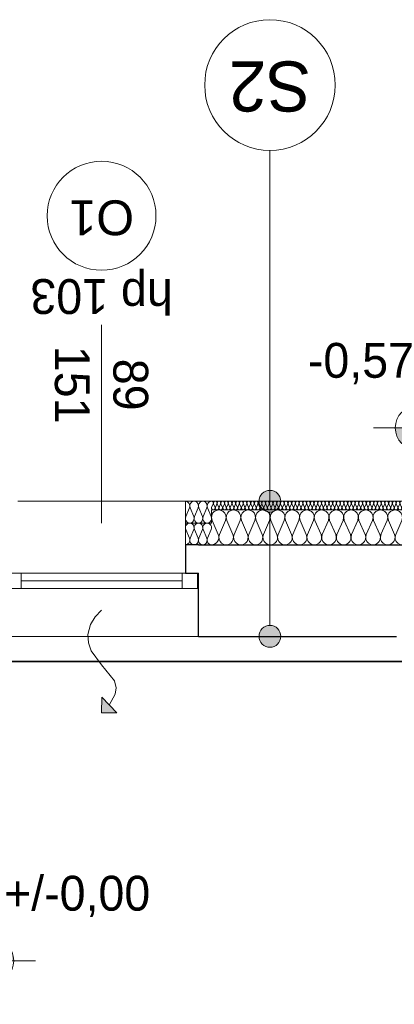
# Model space of a CAD drawing. Extents: x -438200 to -357500, y 15000 to 163871.
# Tile 29 of 148: x -421866 to -420145, y 34984 to 39502. Entities that reach past the tile are written whole.
import ezdxf
from ezdxf.lldxf.tags import DXFTag

# ---------------------------------------------------------------- set-up
doc = ezdxf.new("R2010")
doc.units = 0
doc.header["$MEASUREMENT"] = 0
for name, color, linetype in [('#podkład', 252, 'Continuous'), ('A-Okna', 252, 'Continuous'), ('Arch ocieplenie', 252, 'Continuous'), ('Arch opisy', 252, 'Continuous'), ('Inwent Izolacje', 252, 'Continuous'), ('INWENT RZĘDNE', 252, 'Continuous')]:
    doc.layers.add(name, color=color, linetype=linetype)
for name, color, linetype, lineweight in [('A-Okna_Nr_Pióra__9', 252, 'Continuous', 13), ('Arch ocieplenie_Nr_Pióra__9', 252, 'Continuous', 13), ('Arch opisy okien_Nr_Pióra__9', 252, 'Continuous', 13), ('Arch opisy_Nr_Pióra__1', 252, 'Continuous', 25), ('Arch opisy_Nr_Pióra__21', 252, 'Continuous', 9), ('Arch opisy_Nr_Pióra__9', 252, 'Continuous', 13), ('Arch wykończenie_Nr_Pióra__3', 252, 'Continuous', 18), ('Inwent Izolacje_Nr_Pióra__2', 252, 'Continuous', 13), ('INWENT RZĘDNE_Nr_Pióra__21', 252, 'Continuous', 9), ('INWENT. OKNA_Nr_Pióra__21', 252, 'Continuous', 9), ('INWENT. OKNA_Nr_Pióra__5', 252, 'Continuous', 13), ('INWENT.ŚCIANY_Nr_Pióra__1', 252, 'Continuous', 25), ('INWENT.ŚCIANY_Nr_Pióra__2', 252, 'Continuous', 13), ('INWENT.ŚCIANY_Nr_Pióra__21', 252, 'Continuous', 9)]:
    doc.layers.add(name, color=color, linetype=linetype, lineweight=lineweight)
doc.layers.add('IS_Ciepła_woda', color=1, linetype='DASHDOT', true_color=0xff0000)
doc.styles.add('GENERATED_STYLE_10', font='arial.ttf')
doc.styles.add('GENERATED_STYLE_2', font='txt')
doc.styles.add('GENERATED_STYLE_5', font='txt')
tags = doc.linetypes.add('DASHDOT', pattern=[20, 10, -5, 0, -5]).pattern_tags.tags
tags[10:11] = [DXFTag(74, 4), DXFTag(75, 0), DXFTag(340, '0'), DXFTag(46, 0.0), DXFTag(50, 0.0), DXFTag(44, 0.0), DXFTag(45, 0.0)]
tags[8:9] = [DXFTag(74, 4), DXFTag(75, 0), DXFTag(340, '0'), DXFTag(46, 0.0), DXFTag(50, 0.0), DXFTag(44, 0.0), DXFTag(45, 0.0)]
tags[6:7] = [DXFTag(74, 4), DXFTag(75, 0), DXFTag(340, '0'), DXFTag(46, 0.0), DXFTag(50, 0.0), DXFTag(44, 0.0), DXFTag(45, 0.0)]
tags[4:5] = [DXFTag(74, 4), DXFTag(75, 0), DXFTag(340, '0'), DXFTag(46, 0.0), DXFTag(50, 0.0), DXFTag(44, 0.0), DXFTag(45, 0.0)]

# ---------------------------------------------------------------- blocks, each defined once
blk = doc.blocks.new('Izolacja cieplna 14_21', base_point=(-419904.9, 37292.6))
at = {"layer": 'Arch ocieplenie_Nr_Pióra__9', "linetype": 'Continuous'}
for p, q in [((-420977.1, 37280.7), (-420984.2, 37264.5)), ((-420968.5, 37264.5), (-420975.7, 37280.7)), ((-420960, 37280.7), (-420967.1, 37264.5)), ((-420951.4, 37264.5), (-420958.5, 37280.7)), ((-420942.8, 37280.7), (-420949.9, 37264.5)), ((-420934.2, 37264.5), (-420941.4, 37280.7)), ((-420925.7, 37280.7), (-420932.8, 37264.5)), ((-420917.1, 37264.5), (-420924.2, 37280.7)), ((-420908.5, 37280.7), (-420915.7, 37264.5)), ((-420900, 37264.5), (-420907.1, 37280.7)), ((-420891.4, 37280.7), (-420898.5, 37264.5)), ((-420882.8, 37264.5), (-420889.9, 37280.7)), ((-420874.2, 37280.7), (-420881.4, 37264.5)), ((-420865.7, 37264.5), (-420872.8, 37280.7)), ((-420857.1, 37280.7), (-420864.2, 37264.5)), ((-420848.5, 37264.5), (-420855.7, 37280.7)), ((-420840, 37280.7), (-420847.1, 37264.5)), ((-420831.4, 37264.5), (-420838.5, 37280.7)), ((-420822.8, 37280.7), (-420829.9, 37264.5)), ((-420814.2, 37264.5), (-420821.4, 37280.7)), ((-420805.7, 37280.7), (-420812.8, 37264.5)), ((-420797.1, 37264.5), (-420804.2, 37280.7)), ((-420788.5, 37280.7), (-420795.7, 37264.5)), ((-420780, 37264.5), (-420787.1, 37280.7)), ((-420771.4, 37280.7), (-420778.5, 37264.5)), ((-420762.8, 37264.5), (-420769.9, 37280.7)), ((-420754.2, 37280.7), (-420761.4, 37264.5)), ((-420745.7, 37264.5), (-420752.8, 37280.7)), ((-420737.1, 37280.7), (-420744.2, 37264.5)), ((-420728.5, 37264.5), (-420735.7, 37280.7)), ((-420720, 37280.7), (-420727.1, 37264.5)), ((-420711.4, 37264.5), (-420718.5, 37280.7)), ((-420702.8, 37280.7), (-420709.9, 37264.5)), ((-420694.2, 37264.5), (-420701.4, 37280.7)), ((-420685.7, 37280.7), (-420692.8, 37264.5)), ((-420677.1, 37264.5), (-420684.2, 37280.7)), ((-420668.5, 37280.7), (-420675.7, 37264.5)), ((-420660, 37264.5), (-420667.1, 37280.7)), ((-420651.4, 37280.7), (-420658.5, 37264.5)), ((-420642.8, 37264.5), (-420649.9, 37280.7)), ((-420634.2, 37280.7), (-420641.4, 37264.5)), ((-420625.7, 37264.5), (-420632.8, 37280.7)), ((-420617.1, 37280.7), (-420624.2, 37264.5)), ((-420608.5, 37264.5), (-420615.7, 37280.7)), ((-420600, 37280.7), (-420607.1, 37264.5)), ((-420591.4, 37264.5), (-420598.5, 37280.7)), ((-420582.8, 37280.7), (-420589.9, 37264.5)), ((-420574.2, 37264.5), (-420581.4, 37280.7)), ((-420565.7, 37280.7), (-420572.8, 37264.5)), ((-420557.1, 37264.5), (-420564.2, 37280.7)), ((-420548.5, 37280.7), (-420555.7, 37264.5)), ((-420540, 37264.5), (-420547.1, 37280.7)), ((-420531.4, 37280.7), (-420538.5, 37264.5)), ((-420522.8, 37264.5), (-420529.9, 37280.7)), ((-420514.2, 37280.7), (-420521.4, 37264.5)), ((-420505.7, 37264.5), (-420512.8, 37280.7)), ((-420497.1, 37280.7), (-420504.2, 37264.5)), ((-420488.5, 37264.5), (-420495.7, 37280.7)), ((-420480, 37280.7), (-420487.1, 37264.5)), ((-420471.4, 37264.5), (-420478.5, 37280.7)), ((-420462.8, 37280.7), (-420469.9, 37264.5)), ((-420454.2, 37264.5), (-420461.4, 37280.7)), ((-420445.7, 37280.7), (-420452.8, 37264.5)), ((-420437.1, 37264.5), (-420444.2, 37280.7)), ((-420428.5, 37280.7), (-420435.7, 37264.5)), ((-420420, 37264.5), (-420427.1, 37280.7)), ((-420411.4, 37280.7), (-420418.5, 37264.5)), ((-420402.8, 37264.5), (-420409.9, 37280.7)), ((-420394.2, 37280.7), (-420401.4, 37264.5)), ((-420385.7, 37264.5), (-420392.8, 37280.7)), ((-420377.1, 37280.7), (-420384.2, 37264.5)), ((-420368.5, 37264.5), (-420375.7, 37280.7)), ((-420360, 37280.7), (-420367.1, 37264.5)), ((-420351.4, 37264.5), (-420358.5, 37280.7)), ((-420342.8, 37280.7), (-420349.9, 37264.5)), ((-420334.2, 37264.5), (-420341.4, 37280.7)), ((-420325.7, 37280.7), (-420332.8, 37264.5)), ((-420317.1, 37264.5), (-420324.2, 37280.7)), ((-420308.5, 37280.7), (-420315.7, 37264.5)), ((-420300, 37264.5), (-420307.1, 37280.7)), ((-420291.4, 37280.7), (-420298.5, 37264.5)), ((-420282.8, 37264.5), (-420289.9, 37280.7)), ((-420274.2, 37280.7), (-420281.4, 37264.5)), ((-420265.7, 37264.5), (-420272.8, 37280.7)), ((-420257.1, 37280.7), (-420264.2, 37264.5)), ((-420248.5, 37264.5), (-420255.7, 37280.7)), ((-420240, 37280.7), (-420247.1, 37264.5)), ((-420231.4, 37264.5), (-420238.5, 37280.7)), ((-420222.8, 37280.7), (-420229.9, 37264.5)), ((-420214.2, 37264.5), (-420221.4, 37280.7)), ((-420205.7, 37280.7), (-420212.8, 37264.5)), ((-420197.1, 37264.5), (-420204.2, 37280.7)), ((-420188.5, 37280.7), (-420195.7, 37264.5)), ((-420180, 37264.5), (-420187.1, 37280.7)), ((-420171.4, 37280.7), (-420178.5, 37264.5)), ((-420162.8, 37264.5), (-420169.9, 37280.7)), ((-420154.2, 37280.7), (-420161.4, 37264.5)), ((-420145.7, 37264.5), (-420152.8, 37280.7)), ((-420137.1, 37280.7), (-420144.2, 37264.5)), ((-420128.5, 37264.5), (-420135.7, 37280.7)), ((-420120, 37280.7), (-420127.1, 37264.5)), ((-420111.4, 37264.5), (-420118.5, 37280.7)), ((-420102.8, 37280.7), (-420109.9, 37264.5)), ((-420094.2, 37264.5), (-420101.4, 37280.7)), ((-420085.7, 37280.7), (-420092.8, 37264.5)), ((-420077.1, 37264.5), (-420084.2, 37280.7)), ((-420068.5, 37280.7), (-420075.7, 37264.5)), ((-420060, 37264.5), (-420067.1, 37280.7)), ((-420051.4, 37280.7), (-420058.5, 37264.5)), ((-420042.8, 37264.5), (-420049.9, 37280.7)), ((-420034.2, 37280.7), (-420041.4, 37264.5)), ((-420025.7, 37264.5), (-420032.8, 37280.7)), ((-420017.1, 37280.7), (-420024.2, 37264.5)), ((-420008.5, 37264.5), (-420015.7, 37280.7)), ((-420000, 37280.7), (-420007.1, 37264.5)), ((-419991.4, 37264.5), (-419998.5, 37280.7)), ((-419982.8, 37280.7), (-419989.9, 37264.5)), ((-419974.2, 37264.5), (-419981.4, 37280.7)), ((-419965.7, 37280.7), (-419972.8, 37264.5)), ((-419957.1, 37264.5), (-419964.2, 37280.7)), ((-419948.5, 37280.7), (-419955.7, 37264.5)), ((-419940, 37264.5), (-419947.1, 37280.7)), ((-419931.4, 37280.7), (-419938.5, 37264.5)), ((-419922.8, 37264.5), (-419929.9, 37280.7)), ((-419914.2, 37280.7), (-419921.4, 37264.5)), ((-419905.7, 37264.5), (-419912.8, 37280.7))]:
    blk.add_line(p, q, dxfattribs=at)
for centre, start_param, end_param in [((-420984.9, 37284.1), 2.7288, 4.712389), ((-420967.8, 37284.1), 2.7288, 6.695979), ((-420950.7, 37284.1), 2.7288, 6.695979), ((-420933.5, 37284.1), 2.7288, 6.695979), ((-420916.4, 37284.1), 2.7288, 6.695979), ((-420899.2, 37284.1), 2.7288, 6.695979), ((-420882.1, 37284.1), 2.7288, 6.695979), ((-420864.9, 37284.1), 2.7288, 6.695979), ((-420847.8, 37284.1), 2.7288, 6.695979), ((-420830.7, 37284.1), 2.7288, 6.695979), ((-420813.5, 37284.1), 2.7288, 6.695979), ((-420796.4, 37284.1), 2.7288, 6.695979), ((-420779.2, 37284.1), 2.7288, 6.695979), ((-420762.1, 37284.1), 2.7288, 6.695979), ((-420744.9, 37284.1), 2.7288, 6.695979), ((-420727.8, 37284.1), 2.7288, 6.695979), ((-420710.7, 37284.1), 2.7288, 6.695979), ((-420693.5, 37284.1), 2.7288, 6.695979), ((-420676.4, 37284.1), 2.7288, 6.695979), ((-420659.2, 37284.1), 2.7288, 6.695979), ((-420642.1, 37284.1), 2.7288, 6.695979), ((-420624.9, 37284.1), 2.7288, 6.695979), ((-420607.8, 37284.1), 2.7288, 6.695979), ((-420590.7, 37284.1), 2.7288, 6.695979), ((-420573.5, 37284.1), 2.7288, 6.695979), ((-420556.4, 37284.1), 2.7288, 6.695979), ((-420539.2, 37284.1), 2.7288, 6.695979), ((-420522.1, 37284.1), 2.7288, 6.695979), ((-420504.9, 37284.1), 2.7288, 6.695979), ((-420487.8, 37284.1), 2.7288, 6.695979), ((-420470.7, 37284.1), 2.7288, 6.695979), ((-420453.5, 37284.1), 2.7288, 6.695979), ((-420436.4, 37284.1), 2.7288, 6.695979), ((-420419.2, 37284.1), 2.7288, 6.695979), ((-420402.1, 37284.1), 2.7288, 6.695979), ((-420384.9, 37284.1), 2.7288, 6.695979), ((-420367.8, 37284.1), 2.7288, 6.695979), ((-420350.7, 37284.1), 2.7288, 6.695979), ((-420333.5, 37284.1), 2.7288, 6.695979), ((-420316.4, 37284.1), 2.7288, 6.695979), ((-420299.2, 37284.1), 2.7288, 6.695979), ((-420282.1, 37284.1), 2.7288, 6.695979), ((-420264.9, 37284.1), 2.7288, 6.695979), ((-420247.8, 37284.1), 2.7288, 6.695979), ((-420230.7, 37284.1), 2.7288, 6.695979), ((-420213.5, 37284.1), 2.7288, 6.695979), ((-420196.4, 37284.1), 2.7288, 6.695979), ((-420179.2, 37284.1), 2.7288, 6.695979), ((-420162.1, 37284.1), 2.7288, 6.695979), ((-420144.9, 37284.1), 2.7288, 6.695979), ((-420127.8, 37284.1), 2.7288, 6.695979), ((-420110.7, 37284.1), 2.7288, 6.695979), ((-420093.5, 37284.1), 2.7288, 6.695979), ((-420076.4, 37284.1), 2.7288, 6.695979), ((-420059.2, 37284.1), 2.7288, 6.695979), ((-420042.1, 37284.1), 2.7288, 6.695979), ((-420024.9, 37284.1), 2.7288, 6.695979), ((-420007.8, 37284.1), 2.7288, 6.695979), ((-419990.7, 37284.1), 2.7288, 6.695979), ((-419973.5, 37284.1), 2.7288, 6.695979), ((-419956.4, 37284.1), 2.7288, 6.695979), ((-419939.2, 37284.1), 2.7288, 6.695979), ((-419922.1, 37284.1), 2.7288, 6.695979), ((-419904.9, 37284.1), 4.712389, 6.695979), ((-420976.4, 37261.1), 5.870392, 9.837571), ((-420959.2, 37261.1), 5.870392, 9.837571), ((-420942.1, 37261.1), 5.870392, 9.837571), ((-420924.9, 37261.1), 5.870392, 9.837571), ((-420907.8, 37261.1), 5.870392, 9.837571), ((-420890.7, 37261.1), 5.870392, 9.837571), ((-420873.5, 37261.1), 5.870392, 9.837571), ((-420856.4, 37261.1), 5.870392, 9.837571), ((-420839.2, 37261.1), 5.870392, 9.837571), ((-420822.1, 37261.1), 5.870392, 9.837571), ((-420804.9, 37261.1), 5.870392, 9.837571), ((-420787.8, 37261.1), 5.870392, 9.837571), ((-420770.7, 37261.1), 5.870392, 9.837571), ((-420753.5, 37261.1), 5.870392, 9.837571), ((-420736.4, 37261.1), 5.870392, 9.837571), ((-420719.2, 37261.1), 5.870392, 9.837571), ((-420702.1, 37261.1), 5.870392, 9.837571), ((-420684.9, 37261.1), 5.870392, 9.837571), ((-420667.8, 37261.1), 5.870392, 9.837571), ((-420650.7, 37261.1), 5.870392, 9.837571), ((-420633.5, 37261.1), 5.870392, 9.837571), ((-420616.4, 37261.1), 5.870392, 9.837571), ((-420599.2, 37261.1), 5.870392, 9.837571), ((-420582.1, 37261.1), 5.870392, 9.837571), ((-420564.9, 37261.1), 5.870392, 9.837571), ((-420547.8, 37261.1), 5.870392, 9.837571), ((-420530.7, 37261.1), 5.870392, 9.837571), ((-420513.5, 37261.1), 5.870392, 9.837571), ((-420496.4, 37261.1), 5.870392, 9.837571), ((-420479.2, 37261.1), 5.870392, 9.837571), ((-420462.1, 37261.1), 5.870392, 9.837571), ((-420444.9, 37261.1), 5.870392, 9.837571), ((-420427.8, 37261.1), 5.870392, 9.837571), ((-420410.7, 37261.1), 5.870392, 9.837571), ((-420393.5, 37261.1), 5.870392, 9.837571), ((-420376.4, 37261.1), 5.870392, 9.837571), ((-420359.2, 37261.1), 5.870392, 9.837571), ((-420342.1, 37261.1), 5.870392, 9.837571), ((-420324.9, 37261.1), 5.870392, 9.837571), ((-420307.8, 37261.1), 5.870392, 9.837571), ((-420290.7, 37261.1), 5.870392, 9.837571), ((-420273.5, 37261.1), 5.870392, 9.837571), ((-420256.4, 37261.1), 5.870392, 9.837571), ((-420239.2, 37261.1), 5.870392, 9.837571), ((-420222.1, 37261.1), 5.870392, 9.837571), ((-420204.9, 37261.1), 5.870392, 9.837571), ((-420187.8, 37261.1), 5.870392, 9.837571), ((-420170.7, 37261.1), 5.870392, 9.837571), ((-420153.5, 37261.1), 5.870392, 9.837571), ((-420136.4, 37261.1), 5.870392, 9.837571), ((-420119.2, 37261.1), 5.870392, 9.837571), ((-420102.1, 37261.1), 5.870392, 9.837571), ((-420084.9, 37261.1), 5.870392, 9.837571), ((-420067.8, 37261.1), 5.870392, 9.837571), ((-420050.7, 37261.1), 5.870392, 9.837571), ((-420033.5, 37261.1), 5.870392, 9.837571), ((-420016.4, 37261.1), 5.870392, 9.837571), ((-419999.2, 37261.1), 5.870392, 9.837571), ((-419982.1, 37261.1), 5.870392, 9.837571), ((-419964.9, 37261.1), 5.870392, 9.837571), ((-419947.8, 37261.1), 5.870392, 9.837571), ((-419930.7, 37261.1), 5.870392, 9.837571), ((-419913.5, 37261.1), 5.870392, 9.837571)]:
    blk.add_ellipse(centre, major_axis=(-8.57, 0), ratio=0.992498, start_param=start_param, end_param=end_param, dxfattribs=at)
blk = doc.blocks.new('Izolacja cieplna 14_28', base_point=(-420984.9, 37292.6))
at = {"layer": 'Arch ocieplenie_Nr_Pióra__9', "linetype": 'Continuous'}
for p, q in [((-421086.6, 37262.8), (-421103.3, 37222.4)), ((-421066.6, 37222.4), (-421083.3, 37262.8)), ((-421046.6, 37262.8), (-421063.3, 37222.4)), ((-421026.6, 37222.4), (-421043.3, 37262.8)), ((-421006.6, 37262.8), (-421023.3, 37222.4)), ((-420986.6, 37222.4), (-421003.3, 37262.8))]:
    blk.add_line(p, q, dxfattribs=at)
for centre, start_param, end_param in [((-421104.9, 37271.3), 1.158004, 3.141593), ((-421064.9, 37271.3), 1.158004, 5.125183), ((-421024.9, 37271.3), 1.158004, 5.125183), ((-420984.9, 37271.3), 3.141593, 5.125182), ((-421084.9, 37213.9), 4.299595, 8.266775), ((-421044.9, 37213.9), 4.299595, 8.266775), ((-421004.9, 37213.9), 4.299595, 8.266775)]:
    blk.add_ellipse(centre, major_axis=(0, -21.3), ratio=0.940389, start_param=start_param, end_param=end_param, dxfattribs=at)
blk = doc.blocks.new('Izolacja cieplna 14_272', base_point=(-420984.9, 37092.6))
at = {"layer": 'Inwent Izolacje_Nr_Pióra__2', "linetype": 'Continuous'}
for p, q in [((-420982.1, 37204.9), (-420954, 37140.3)), ((-420948.4, 37140.3), (-420920.3, 37204.9)), ((-420914.6, 37204.9), (-420886.5, 37140.3)), ((-420880.9, 37140.3), (-420852.8, 37204.9)), ((-420847.1, 37204.9), (-420819, 37140.3)), ((-420813.4, 37140.3), (-420785.3, 37204.9)), ((-420779.6, 37204.9), (-420751.5, 37140.3)), ((-420745.9, 37140.3), (-420717.8, 37204.9)), ((-420712.1, 37204.9), (-420684, 37140.3)), ((-420678.4, 37140.3), (-420650.3, 37204.9)), ((-420644.6, 37204.9), (-420616.5, 37140.3)), ((-420610.9, 37140.3), (-420582.8, 37204.9)), ((-420577.1, 37204.9), (-420549, 37140.3)), ((-420543.4, 37140.3), (-420515.3, 37204.9)), ((-420509.6, 37204.9), (-420481.5, 37140.3)), ((-420475.9, 37140.3), (-420447.8, 37204.9)), ((-420442.1, 37204.9), (-420414, 37140.3)), ((-420408.4, 37140.3), (-420380.3, 37204.9)), ((-420374.6, 37204.9), (-420346.5, 37140.3)), ((-420340.9, 37140.3), (-420312.8, 37204.9)), ((-420307.1, 37204.9), (-420279, 37140.3)), ((-420273.4, 37140.3), (-420245.3, 37204.9)), ((-420239.6, 37204.9), (-420211.5, 37140.3)), ((-420205.9, 37140.3), (-420177.8, 37204.9)), ((-420172.1, 37204.9), (-420144, 37140.3)), ((-420138.4, 37140.3), (-420110.3, 37204.9)), ((-420104.6, 37204.9), (-420076.5, 37140.3)), ((-420070.9, 37140.3), (-420042.8, 37204.9)), ((-420037.1, 37204.9), (-420009, 37140.3)), ((-420003.4, 37140.3), (-419975.3, 37204.9)), ((-419969.6, 37204.9), (-419941.5, 37140.3)), ((-419935.9, 37140.3), (-419907.8, 37204.9))]:
    blk.add_line(p, q, dxfattribs=at)
for centre, start_param, end_param in [((-420951.2, 37218.6), 4.299595, 8.266775), ((-420883.7, 37218.6), 4.299595, 8.266775), ((-420816.2, 37218.6), 4.299595, 8.266775), ((-420748.7, 37218.6), 4.299595, 8.266775), ((-420681.2, 37218.6), 4.299595, 8.266775), ((-420613.7, 37218.6), 4.299595, 8.266775), ((-420546.2, 37218.6), 4.299595, 8.266775), ((-420478.7, 37218.6), 4.299595, 8.266775), ((-420411.2, 37218.6), 4.299595, 8.266775), ((-420343.7, 37218.6), 4.299595, 8.266775), ((-420276.2, 37218.6), 4.299595, 8.266775), ((-420208.7, 37218.6), 4.299595, 8.266775), ((-420141.2, 37218.6), 4.299595, 8.266775), ((-420073.7, 37218.6), 4.299595, 8.266775), ((-420006.2, 37218.6), 4.299595, 8.266775), ((-419938.7, 37218.6), 4.299595, 8.266775), ((-420984.9, 37126.6), 3.141593, 5.125182), ((-420917.4, 37126.6), 1.158004, 5.125183), ((-420849.9, 37126.6), 1.158004, 5.125183), ((-420782.4, 37126.6), 1.158004, 5.125183), ((-420714.9, 37126.6), 1.158004, 5.125183), ((-420647.4, 37126.6), 1.158004, 5.125183), ((-420579.9, 37126.6), 1.158004, 5.125183), ((-420512.4, 37126.6), 1.158004, 5.125183), ((-420444.9, 37126.6), 1.158004, 5.125183), ((-420377.4, 37126.6), 1.158004, 5.125183), ((-420309.9, 37126.6), 1.158004, 5.125183), ((-420242.4, 37126.6), 1.158004, 5.125183), ((-420174.9, 37126.6), 1.158004, 5.125183), ((-420107.4, 37126.6), 1.158004, 5.125183), ((-420039.9, 37126.6), 1.158004, 5.125183), ((-419972.4, 37126.6), 1.158004, 5.125183), ((-419904.9, 37126.6), 1.158004, 3.141593)]:
    blk.add_ellipse(centre, major_axis=(0, 34), ratio=0.991816, start_param=start_param, end_param=end_param, dxfattribs=at)
blk = doc.blocks.new('Izolacja cieplna 14_280', base_point=(-421104.9, 37092.6))
at = {"layer": 'Inwent Izolacje_Nr_Pióra__2', "linetype": 'Continuous'}
for p, q in [((-421103.3, 37162.8), (-421086.6, 37122.4)), ((-421083.3, 37122.4), (-421066.6, 37162.8)), ((-421063.3, 37162.8), (-421046.6, 37122.4)), ((-421043.3, 37122.4), (-421026.6, 37162.8)), ((-421023.3, 37162.8), (-421006.6, 37122.4)), ((-421003.3, 37122.4), (-420986.6, 37162.8))]:
    blk.add_line(p, q, dxfattribs=at)
for centre, start_param, end_param in [((-421084.9, 37171.3), 4.299595, 8.266775), ((-421044.9, 37171.3), 4.299595, 8.266775), ((-421004.9, 37171.3), 4.299595, 8.266775), ((-421104.9, 37113.9), 3.141593, 5.125182), ((-421064.9, 37113.9), 1.158004, 5.125183), ((-421024.9, 37113.9), 1.158004, 5.125183), ((-420984.9, 37113.9), 1.158004, 3.141593)]:
    blk.add_ellipse(centre, major_axis=(0, 21.3), ratio=0.940388, start_param=start_param, end_param=end_param, dxfattribs=at)
blk = doc.blocks.new('Krzywa_10', base_point=(-421489.9, 36792.6))
at = {"layer": 'A-Okna_Nr_Pióra__9', "linetype": 'Continuous'}
blk.add_hatch(color=256, dxfattribs=at).paths.add_polyline_path([(-421489.9, 36322), (-421489.5, 36392.7), (-421419.2, 36321.6)], flags=0)
for p, q in [((-421489.9, 36322), (-421489.5, 36392.7)), ((-421489.5, 36392.7), (-421419.2, 36321.6)), ((-421489.9, 36322), (-421419.2, 36321.6))]:
    blk.add_line(p, q, dxfattribs=at)
at = {"layer": 'A-Okna_Nr_Pióra__9', "linetype": 'Continuous', "flags": 128}
blk.add_lwpolyline([(-421489.9, 36792.6), (-421519.1, 36761.5), (-421540.4, 36726.4), (-421552.6, 36681.7), (-421550, 36643), (-421537.1, 36606.5), (-421489.9, 36542), (-421430.3, 36468.7), (-421423.2, 36436.7), (-421427.2, 36406.9), (-421454.4, 36357.2)], dxfattribs=at)
blk = doc.blocks.new('Koty wysokościowe_6', base_point=(-420040.4, 37629.4))
at = {"layer": 'INWENT RZĘDNE_Nr_Pióra__21', "linetype": 'Continuous'}
for points in [[(-420040.4, 37629.4), (-419940.4, 37629.4), (-419948, 37667.7), (-419969.7, 37700.1), (-420002.2, 37721.8), (-420040.4, 37729.4)], [(-420040.4, 37629.4), (-420140.4, 37629.4), (-420132.8, 37591.2), (-420111.1, 37558.7), (-420078.7, 37537), (-420040.4, 37529.4)]]:
    blk.add_hatch(color=256, dxfattribs=at).paths.add_polyline_path(points, flags=0)
for p, q in [((-420040.4, 37429.4), (-420040.4, 37829.4)), ((-420240.4, 37629.4), (-419840.4, 37629.4))]:
    blk.add_line(p, q, dxfattribs=at)
blk.add_circle((-420040.4, 37629.4), 100, dxfattribs=at)
at = {"layer": 'INWENT RZĘDNE_Nr_Pióra__21', "insert": (-420541.9, 37829.4), "char_height": 160, "attachment_point": 7, "style": 'GENERATED_STYLE_2'}
blk.add_mtext('{-0,57}', dxfattribs=at)
blk = doc.blocks.new('Koty wysokościowe_7', base_point=(-421993.7, 35184))
at = {"layer": 'INWENT RZĘDNE_Nr_Pióra__21', "linetype": 'Continuous'}
for points in [[(-421993.7, 35184), (-421893.7, 35184), (-421901.3, 35222.2), (-421923, 35254.7), (-421955.4, 35276.4), (-421993.7, 35284)], [(-421993.7, 35184), (-422093.7, 35184), (-422086.1, 35145.7), (-422064.4, 35113.3), (-422031.9, 35091.6), (-421993.7, 35084)]]:
    blk.add_hatch(color=256, dxfattribs=at).paths.add_polyline_path(points, flags=0)
for p, q in [((-421993.7, 34984), (-421993.7, 35384)), ((-422193.7, 35184), (-421793.7, 35184))]:
    blk.add_line(p, q, dxfattribs=at)
blk.add_circle((-421993.7, 35184), 100, dxfattribs=at)
at = {"layer": 'INWENT RZĘDNE_Nr_Pióra__21', "insert": (-421938.4, 35384), "char_height": 160, "attachment_point": 7, "style": 'GENERATED_STYLE_2'}
blk.add_mtext('{+/-0,00}', dxfattribs=at)
blk = doc.blocks.new('Linia_70', base_point=(-420716.2, 37292.6))
at = {"layer": 'Arch opisy_Nr_Pióra__21', "linetype": 'Continuous'}
blk.add_line((-420716.2, 37292.6), (-420716.2, 38902.4), dxfattribs=at)
blk.add_circle((-420716.2, 39202.4), 300, dxfattribs=at)
blk = doc.blocks.new('Linia_71', base_point=(-420716.2, 36672.6))
at = {"layer": 'Arch opisy_Nr_Pióra__21', "linetype": 'Continuous'}
for points in [[(-420666.2, 37292.6), (-420670, 37311.7), (-420680.8, 37328), (-420697, 37338.8), (-420716.2, 37342.6), (-420735.3, 37338.8), (-420751.5, 37328), (-420762.3, 37311.7), (-420766.2, 37292.6), (-420762.3, 37273.5), (-420751.5, 37257.3), (-420735.3, 37246.4), (-420716.2, 37242.6), (-420697, 37246.4), (-420680.8, 37257.3), (-420670, 37273.5)], [(-420666.2, 36672.6), (-420670, 36691.7), (-420680.8, 36708), (-420697, 36718.8), (-420716.2, 36722.6), (-420735.3, 36718.8), (-420751.5, 36708), (-420762.3, 36691.7), (-420766.2, 36672.6), (-420762.3, 36653.5), (-420751.5, 36637.3), (-420735.3, 36626.4), (-420716.2, 36622.6), (-420697, 36626.4), (-420680.8, 36637.3), (-420670, 36653.5)]]:
    blk.add_hatch(color=256, dxfattribs=at).paths.add_polyline_path(points, flags=0)
blk.add_line((-420716.2, 36722.6), (-420716.2, 37242.6), dxfattribs=at)
for centre in [(-420716.2, 37292.6), (-420716.2, 36672.6)]:
    blk.add_circle(centre, 50, dxfattribs=at)
blk = doc.blocks.new('parter')
at = {"layer": 'Arch opisy_Nr_Pióra__9', "color": 252, "linetype": 'Continuous'}
blk.add_circle((-421489.9, 38602.6), 250, dxfattribs=at)
at = {"layer": 'Arch wykończenie_Nr_Pióra__3', "color": 252, "linetype": 'Continuous'}
for p, q in [((-421104.9, 37292.6), (-421104.9, 37092.6)), ((-419410.9, 37292.6), (-421104.9, 37292.6))]:
    blk.add_line(p, q, dxfattribs=at)
at = {"layer": 'INWENT. OKNA_Nr_Pióra__5', "color": 252, "linetype": 'Continuous'}
for p, q in [((-421489.9, 37192.6), (-421489.9, 38102.6)), ((-421044.9, 36962.6), (-421934.9, 36962.6)), ((-421859.9, 36892.6), (-421859.9, 36962.6)), ((-421119.9, 36892.6), (-421119.9, 36962.6)), ((-421049.9, 36892.6), (-421049.9, 36962.6)), ((-421119.9, 36927.6), (-421859.9, 36927.6)), ((-421044.9, 36892.6), (-421934.9, 36892.6))]:
    blk.add_line(p, q, dxfattribs=at)
at = {"layer": 'INWENT.ŚCIANY_Nr_Pióra__1', "color": 252, "linetype": 'Continuous'}
for p, q in [((-421044.9, 37092.6), (-421104.9, 37092.6)), ((-421104.9, 37092.6), (-421104.9, 36962.6)), ((-421044.9, 37092.6), (-418884.9, 37092.6)), ((-421104.9, 36962.6), (-421044.9, 36962.6)), ((-421044.9, 36672.6), (-421044.9, 36962.6)), ((-421044.9, 36672.6), (-420134.9, 36672.6))]:
    blk.add_line(p, q, dxfattribs=at)
at = {"layer": 'INWENT.ŚCIANY_Nr_Pióra__2', "color": 252, "linetype": 'Continuous'}
for p, q in [((-420984.9, 37192.6), (-420984.9, 37252.6)), ((-420984.9, 37252.6), (-419904.9, 37252.6)), ((-421104.9, 37192.6), (-420984.9, 37192.6))]:
    blk.add_line(p, q, dxfattribs=at)
at = {"layer": 'INWENT.ŚCIANY_Nr_Pióra__21', "color": 252, "linetype": 'Continuous'}
for p, q in [((-421874.9, 37292.6), (-421104.9, 37292.6)), ((-421934.9, 36672.6), (-421044.9, 36672.6))]:
    blk.add_line(p, q, dxfattribs=at)
at = {"layer": 'A-Okna', "color": 252, "linetype": 'Continuous', "lineweight": 13}
blk.add_blockref('Krzywa_10', (-421489.9, 36792.6), dxfattribs=at)
at = {"layer": 'Arch ocieplenie', "color": 252, "linetype": 'Continuous', "lineweight": 13}
for name, p in [('Izolacja cieplna 14_28', (-420984.9, 37292.6)), ('Izolacja cieplna 14_21', (-419904.9, 37292.6))]:
    blk.add_blockref(name, p, dxfattribs=at)
at = {"layer": 'Arch opisy', "color": 252, "linetype": 'Continuous'}
for name, p in [('Linia_70', (-420716.2, 37292.6)), ('Linia_71', (-420716.2, 36672.6))]:
    blk.add_blockref(name, p, dxfattribs=at)
at = {"layer": 'Inwent Izolacje', "color": 252, "linetype": 'Continuous', "lineweight": 13}
for name, p in [('Izolacja cieplna 14_272', (-420984.9, 37092.6)), ('Izolacja cieplna 14_280', (-421104.9, 37092.6))]:
    blk.add_blockref(name, p, dxfattribs=at)
at = {"layer": 'INWENT RZĘDNE', "color": 252}
for name, p in [('Koty wysokościowe_6', (-420040.4, 37629.4)), ('Koty wysokościowe_7', (-421993.7, 35184))]:
    blk.add_blockref(name, p, dxfattribs=at)
at = {"layer": 'Arch opisy okien_Nr_Pióra__9', "color": 252, "linetype": 'Continuous', "insert": (-421489.9, 38513.5), "char_height": 160, "attachment_point": 2, "rotation": 180, "style": 'GENERATED_STYLE_10'}
blk.add_mtext('{O1}', dxfattribs=at)
at = {"layer": 'Arch opisy_Nr_Pióra__1', "color": 252, "linetype": 'Continuous', "insert": (-420716.2, 39081), "char_height": 230, "attachment_point": 2, "rotation": 180, "style": 'GENERATED_STYLE_5'}
blk.add_mtext('{S2}', dxfattribs=at)
at = {"layer": 'INWENT. OKNA_Nr_Pióra__21', "color": 252, "linetype": 'Continuous', "insert": (-421489.9, 38152), "char_height": 160, "attachment_point": 2, "rotation": 180, "style": 'GENERATED_STYLE_5'}
blk.add_mtext('{hp 103}', dxfattribs=at)
at = {"layer": 'INWENT. OKNA_Nr_Pióra__21', "color": 252, "linetype": 'Continuous', "insert": (-421275.8, 37827.6), "char_height": 160, "width": 709.227, "attachment_point": 2, "rotation": 270, "line_spacing_factor": 1.007581, "style": 'GENERATED_STYLE_5'}
blk.add_mtext('{89\\P151}', dxfattribs=at)

msp = doc.modelspace()

# ---------------------------------------------------------------- block references
at = {"layer": '#podkład', "color": 3, "lineweight": 50}
msp.add_blockref('parter', (0, 0), dxfattribs=at)

# ---------------------------------------------------------------- next in the draw order: linework, layer by layer
at = {"layer": 'IS_Ciepła_woda', "color": 1, "lineweight": 35, "ltscale": 10}
msp.add_line((-427014.4, 36557.5), (-419519.9, 36557.5), dxfattribs=at)

doc.saveas('drawing.dxf')
